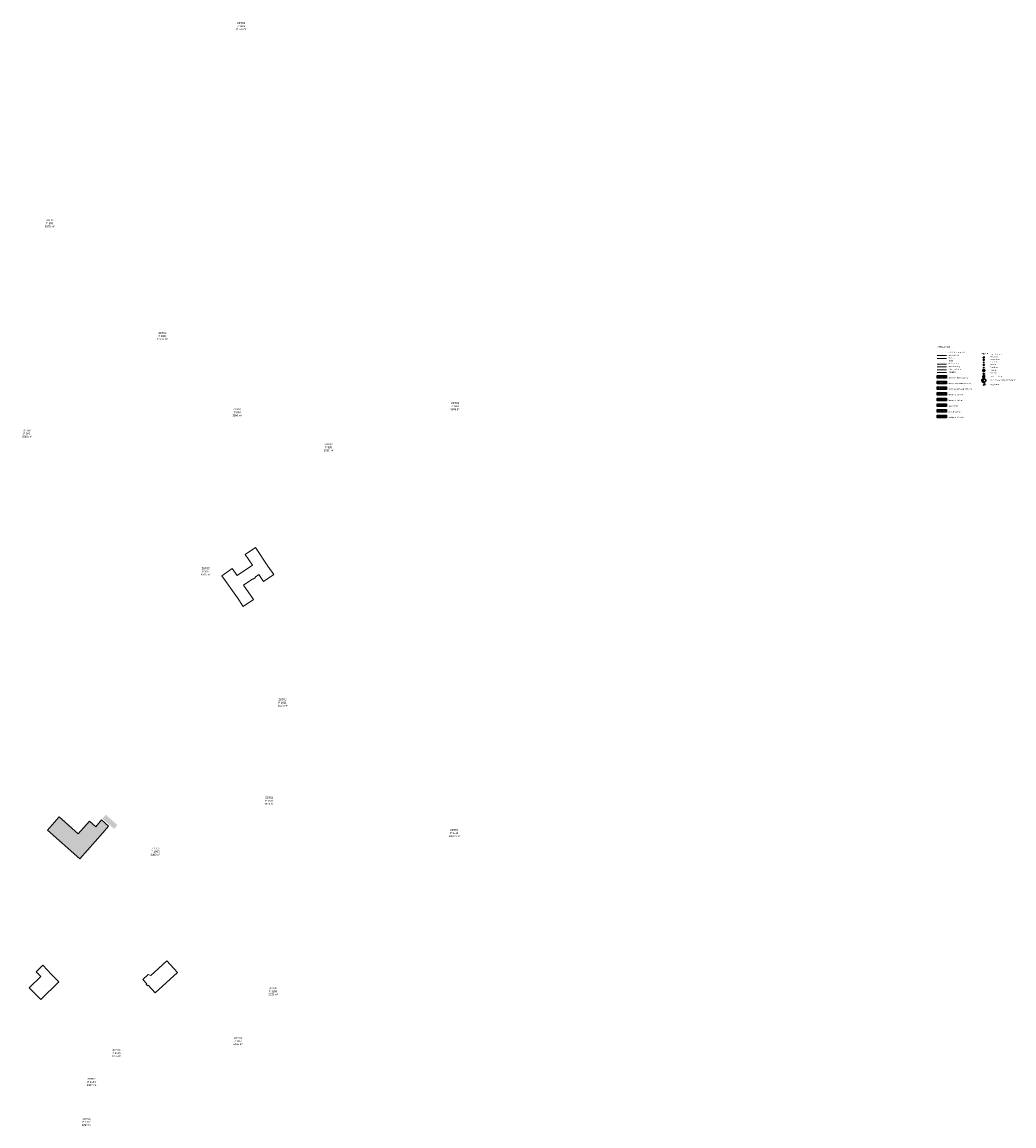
# Model space of a CAD drawing. Header units: metres. Extents: x 102852 to 106916, y 385458 to 392749.
# Tile 58 of 59: x 105021 to 105502, y 387992 to 388528. Entities that reach past the tile are written whole.
import ezdxf
from ezdxf.enums import TextEntityAlignment as Align

# ---------------------------------------------------------------- set-up
doc = ezdxf.new("R2010")
doc.units = ezdxf.units.M
for name, color, linetype, lineweight in [('0-BEBOUWING', 7, 'Continuous', 30), ('0-BEPLANTING', 14, 'Continuous', 30), ('0-GRAS OM SPORTVELDEN', 2, 'Continuous', 30), ('0-GRAS SPORTVELDEN', 3, 'Continuous', 30), ('0-KUNSTGRAS SPORTVELDEN', 152, 'Continuous', 30), ('0-SPEELTUIN', 7, 'Continuous', 30), ('0-VERHARDING', 5, 'Continuous', 30), ('B-WE-GR-BOOM-S', 90, 'Continuous', 30), ('B-WE-GR-GROND-S', 32, 'Continuous', 30), ('B-WE-GR-STRUIK-G', 90, 'Continuous', 13), ('B-WE-IE-GEBOUW-G', 10, 'Continuous', 0), ('B-WE-IE-MEUBILAIR_WEGMEUBILAIR-S', 7, 'Continuous', 30), ('B-WE-IE-OV-LICHTMAST-S', 40, 'Continuous', 30), ('B-WE-IE-TERREINAFSCHEIDING_KUNSTMATIG_HEKWERK-G', 6, 'Continuous', 0), ('B-WE-KG-GRENS-T18', 10, 'Continuous', 13), ('B-WE-KL-DATA_CAI_KAST-S', 90, 'Continuous', 30), ('B-WE-KL-WATER_BRANDLEIDING_BRANDHYDRANT-S', 150, 'Continuous', 30), ('B-WE-OG-TOPOGRAFIE_BEBOUWING-G', 8, 'Continuous', 13), ('B-WE-RI-HWA_KOLK_STRAATKOLK-S', 150, 'Continuous', 30), ('B-WE-RI-INSPECTIEPUT_ALGEMEEN-S', 7, 'Continuous', 30), ('B-WE-VH-KANTVERHARDING-G', 60, 'Continuous', 13), ('B-WE-VH-MATERIAALGRENS-G', 31, 'Continuous', 13), ('B-WE-VV-MARKERING-G', 7, 'Continuous', 13), ('X-XX-AL-LEGENDA-T35', 50, 'Continuous', 30), ('X-XX-AL-TEKST_ALGEMEEN-T', 1, 'Continuous', 13), ('X-XX-AL-VERWIJZING-G', 7, 'Continuous', 13)]:
    doc.layers.add(name, color=color, linetype=linetype, lineweight=lineweight)
doc.styles.add('NLCS-ISO', font='NLCS-ISO.ttf')
doc.styles.add('NLCS-ISO-M200-T25', font='NLCS-ISO.ttf', dxfattribs={"height": 0.5})
doc.styles.add('NLCS-ISO-M200-T35', font='NLCS-ISO.ttf', dxfattribs={"height": 0.7})
doc.styles.add('NLCS-ISO-T25', font='NLCS-ISO.ttf')
doc.styles.add('NLCS_25', font='NLCS-ISO.ttf', dxfattribs={"height": 2.5})
doc.styles.add('Style-Arial', font='arial.ttf')
pattern_1 = [(45, (2338.10006, 2828.8139), (-0.4490128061, 0.4490128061), [])]

# ---------------------------------------------------------------- blocks, each defined once
blk = doc.blocks.new('kadata_1')
at = {"layer": 'B-WE-OG-TOPOGRAFIE_BEBOUWING-G', "flags": 128}
for points in [[(105140.37, 388264.01), (105134.254, 388272.972), (105129.298, 388269.59), (105132.798, 388264.461), (105125.364, 388259.388), (105123.065, 388262.757), (105118.044, 388259.331), (105125.53, 388248.55), (105128.37, 388244.431), (105133.32, 388247.86), (105128.55, 388254.731), (105132.99, 388257.76), (105133.12, 388257.58), (105134.311, 388258.44), (105134.181, 388258.61), (105135.95, 388259.85), (105138.28, 388256.48), (105143.22, 388259.9), (105140.37, 388264.01)], [(105063.072, 388137.792), (105059.659, 388140.796), (105056.804, 388137.552), (105053.776, 388140.217), (105048.358, 388134.061), (105039.024, 388142.277), (105033.349, 388135.83)], [(105033.349, 388135.83), (105049.124, 388121.946)], [(105049.124, 388121.946), (105060.217, 388134.548), (105063.072, 388137.792)], [(105035.44, 388065.89), (105031.078, 388070.338), (105027.866, 388067.188), (105030.106, 388064.904), (105024.508, 388059.414), (105026.63, 388057.25), (105030.13, 388053.681), (105038.94, 388062.321), (105035.44, 388065.89)], [(105096.49, 388066.771), (105091.31, 388072.401), (105083.6, 388065.381), (105082.31, 388065.791), (105079.67, 388063.371), (105081.61, 388061.271), (105081.36, 388061.021), (105082.03, 388060.321), (105082.28, 388060.571), (105085.72, 388056.941), (105096.49, 388066.771)]]:
    blk.add_lwpolyline(points, dxfattribs=at)
at = {"layer": 'B-WE-KG-GRENS-T18', "char_height": 0.9, "attachment_point": 5, "style": 'NLCS-ISO-T25'}
for s, insert in [('\\fArial|b0|i0|c00|p39;ZDT02\\PP 1046\\P21735 m²', (105127.338, 388526.007)), ('\\fArial|b0|i0|c00|p39;ZDT02\\PP 995\\P5375 m²', (105034.47, 388430.33)), ('\\fArial|b0|i0|c00|p39;ZDT02\\PP 1000\\P12390 m²', (105089.185, 388375.615)), ('\\fArial|b0|i0|c00|p39;ZDT02\\PP 1043\\P3995 m²', (105231.149, 388341.603)), ('\\fArial|b0|i0|c00|p39;ZDT02\\PP 999\\P3960 m²', (105125.416, 388338.645)), ('\\fArial|b0|i0|c00|p39;ZDT02\\PP 996\\P5340 m²', (105023.379, 388328.294)), ('\\fArial|b0|i0|c00|p39;ZDT02\\PP 998\\P3860 m²', (105169.779, 388321.639)), ('\\fArial|b0|i0|c00|p39;ZDT02\\PP 997\\P4335 m²', (105110.11, 388261.397)), ('\\fArial|b0|i0|c00|p39;ZDT02\\PP 1031\\P2650 m²', (105147.416, 388197.721)), ('\\fArial|b0|i0|c00|p39;ZDT02\\PP 1032\\P3440 m²', (105140.943, 388150.1)), ('\\fArial|b0|i0|c00|p39;ZDT02\\PP 1162\\P16040 m²', (105230.689, 388134.474)), ('\\fArial|b0|i0|c00|p39;ZDT02\\PP 1563\\P3463 m²', (105085.766, 388125.456)), ('\\fArial|b0|i0|c00|p39;ZDT02\\PP 1158\\P2805 m²', (105142.791, 388057.682)), ('\\fArial|b0|i0|c00|p39;ZDT02\\PP 1157\\P5365 m²', (105125.862, 388033.497)), ('\\fArial|b0|i0|c00|p39;ZDT02\\PP 1155\\P1375 m²', (105066.851, 388027.693)), ('\\fArial|b0|i0|c00|p39;ZDT02\\PP 1154\\P1307 m²', (105054.759, 388013.665)), ('\\fArial|b0|i0|c00|p39;ZDT02\\PP 1153\\P1290 m²', (105052.341, 387994.318))]:
    blk.add_mtext(s, dxfattribs=dict(at, insert=insert))
blk = doc.blocks.new('kadata_2')
at = {"layer": 'B-WE-OG-TOPOGRAFIE_BEBOUWING-G', "flags": 128}
for points in [[(105140.37, 388264.01), (105134.254, 388272.972), (105129.298, 388269.59), (105132.798, 388264.461), (105125.364, 388259.388), (105123.065, 388262.757), (105118.044, 388259.331), (105125.53, 388248.55), (105128.37, 388244.431), (105133.32, 388247.86), (105128.55, 388254.731), (105132.99, 388257.76), (105133.12, 388257.58), (105134.311, 388258.44), (105134.181, 388258.61), (105135.95, 388259.85), (105138.28, 388256.48), (105143.22, 388259.9), (105140.37, 388264.01)], [(105063.072, 388137.792), (105059.659, 388140.796), (105056.804, 388137.552), (105053.776, 388140.217), (105048.358, 388134.061), (105039.024, 388142.277), (105033.349, 388135.83)], [(105033.349, 388135.83), (105049.124, 388121.946)], [(105049.124, 388121.946), (105060.217, 388134.548), (105063.072, 388137.792)], [(105035.44, 388065.89), (105031.078, 388070.338), (105027.866, 388067.188), (105030.106, 388064.904), (105024.508, 388059.414), (105026.63, 388057.25), (105030.13, 388053.681), (105038.94, 388062.321), (105035.44, 388065.89)], [(105096.49, 388066.771), (105091.31, 388072.401), (105083.6, 388065.381), (105082.31, 388065.791), (105079.67, 388063.371), (105081.61, 388061.271), (105081.36, 388061.021), (105082.03, 388060.321), (105082.28, 388060.571), (105085.72, 388056.941), (105096.49, 388066.771)]]:
    blk.add_lwpolyline(points, dxfattribs=at)
at = {"layer": 'B-WE-KG-GRENS-T18', "char_height": 0.9, "attachment_point": 5, "style": 'NLCS-ISO-T25'}
for s, insert in [('\\fArial|b0|i0|c00|p39;ZDT02\\PP 1046\\P21735 m²', (105127.338, 388526.007)), ('\\fArial|b0|i0|c00|p39;ZDT02\\PP 995\\P5375 m²', (105034.47, 388430.33)), ('\\fArial|b0|i0|c00|p39;ZDT02\\PP 1000\\P12390 m²', (105089.185, 388375.615)), ('\\fArial|b0|i0|c00|p39;ZDT02\\PP 1043\\P3995 m²', (105231.149, 388341.603)), ('\\fArial|b0|i0|c00|p39;ZDT02\\PP 999\\P3960 m²', (105125.416, 388338.645)), ('\\fArial|b0|i0|c00|p39;ZDT02\\PP 996\\P5340 m²', (105023.379, 388328.294)), ('\\fArial|b0|i0|c00|p39;ZDT02\\PP 998\\P3860 m²', (105169.779, 388321.639)), ('\\fArial|b0|i0|c00|p39;ZDT02\\PP 997\\P4335 m²', (105110.11, 388261.397)), ('\\fArial|b0|i0|c00|p39;ZDT02\\PP 1031\\P2650 m²', (105147.416, 388197.721)), ('\\fArial|b0|i0|c00|p39;ZDT02\\PP 1032\\P3440 m²', (105140.943, 388150.1)), ('\\fArial|b0|i0|c00|p39;ZDT02\\PP 1162\\P16040 m²', (105230.689, 388134.474)), ('\\fArial|b0|i0|c00|p39;ZDT02\\PP 1563\\P3463 m²', (105085.766, 388125.456)), ('\\fArial|b0|i0|c00|p39;ZDT02\\PP 1158\\P2805 m²', (105142.791, 388057.682)), ('\\fArial|b0|i0|c00|p39;ZDT02\\PP 1157\\P5365 m²', (105125.862, 388033.497)), ('\\fArial|b0|i0|c00|p39;ZDT02\\PP 1155\\P1375 m²', (105066.851, 388027.693)), ('\\fArial|b0|i0|c00|p39;ZDT02\\PP 1154\\P1307 m²', (105054.759, 388013.665)), ('\\fArial|b0|i0|c00|p39;ZDT02\\PP 1153\\P1290 m²', (105052.341, 387994.318))]:
    blk.add_mtext(s, dxfattribs=dict(at, insert=insert))
blk = doc.blocks.new('SIE-WEG_PAAL_VAST')
blk.add_hatch(color=256).paths.add_polyline_path([(-0.4, -0.4), (-0.4, 0.4), (0.4, 0.4), (0.4, -0.4)])
blk.add_circle((0, 0), 0.75)
blk.add_3dface([(0.4, 0.4), (-0.4, 0.4), (-0.4, -0.4), (0.4, -0.4)])
at = {"style": 'NLCS-ISO'}
blk.add_attdef('TYPE', (0, 0), '', height=1.75, dxfattribs=at)
blk = doc.blocks.new('B-SIE-WEG_LICHTMAST-SO')
at = {"ltscale": 0.1}
for p, q in [((-1.1, 0.6), (-2.2, 1.3)), ((0, 1.3), (0, 2.5)), ((1.1, 0.6), (2.2, 1.3)), ((-1.1, -0.6), (-2.2, -1.3)), ((0, -1.3), (0, -2.5)), ((1.1, -0.6), (2.2, -1.3))]:
    blk.add_line(p, q, dxfattribs=at)
at = {"flags": 128}
for points in [[(-1.2, 0.5), (1.2, 0.5)], [(-1.2, -0.5), (1.2, -0.5)]]:
    blk.add_lwpolyline(points, dxfattribs=at)
at = {"ltscale": 0.1}
blk.add_circle((0, 0), 1.27, dxfattribs=at)
at = {"style": 'NLCS-ISO'}
blk.add_attdef('TYPE', text='', height=1.8, dxfattribs=at).set_placement((0, 2.5), align=Align.BOTTOM_CENTER)
blk = doc.blocks.new('SIE-WEG_VERKEERSBORD_ROND')
for p, q in [((-1.1, 0.5), (1.1, 0.5)), ((-1.1, -0.5), (1.1, -0.5))]:
    blk.add_line(p, q)
blk.add_circle((0, 0), 1.25)
blk = doc.blocks.new('SIE-WEG_AFVALBAK_TYPE_02')
at = {"linetype": 'Continuous'}
for p, q in [((1.6, -0.4), (-1.6, -0.4)), ((-1.3, -0.8), (-1.6, -0.4)), ((-1.3, -1), (-1.6, -1.7)), ((1.6, -1.7), (-1.6, -1.7)), ((1.3, -0.8), (-1.3, -0.8)), ((-1.3, -1), (-1.3, -0.8)), ((1.3, -1), (-1.3, -1)), ((-1.2, -1.2), (-1.3, -1.5)), ((1.3, -1.5), (-1.3, -1.5)), ((1.2, -1.2), (-1.2, -1.2)), ((1.2, -1.2), (1.3, -1.5)), ((1.3, -0.8), (1.6, -0.4)), ((1.3, -1), (1.3, -0.8)), ((1.3, -1), (1.6, -1.7))]:
    blk.add_line(p, q, dxfattribs=at)
for p, q in [((-1.6, -0.4), (-1.6, -1.7)), ((1.6, -0.4), (1.6, -1.7))]:
    blk.add_line(p, q)
blk.add_circle((0, 0), 0.354, dxfattribs=at)
blk = doc.blocks.new('SKL-WATER_BRANDHYDRANT-SO')
blk.add_ellipse((0, 0), major_axis=(-1.02, 0), ratio=0.685994)
at = {"style": 'NLCS-ISO'}
blk.add_text('BR', height=0.562, dxfattribs=at).set_placement((-0.4, -0.2))
blk = doc.blocks.new('B-SRI-PUT_VWA-SO')
at = {"lineweight": 0}
blk.add_circle((0, 0), 2, dxfattribs=at)
blk.add_3dface([(-2, 2), (2, 2), (2, -2), (-2, -2)])
blk.add_3dface([(2, -2), (2, 2), (-2, 2), (-2, -2)], dxfattribs=at)
blk = doc.blocks.new('Straatkolk 300x450')
at = {"layer": 'B-WE-RI-HWA_KOLK_STRAATKOLK-S'}
for p, q in [((-1.1, -0.7), (1.1, 0.8)), ((1.1, -0.7), (-1.1, 0.8))]:
    blk.add_line(p, q, dxfattribs=at)
blk.add_3dface([(-1.1, -0.7), (1.1, -0.7), (1.1, 0.8), (-1.1, 0.8)], dxfattribs=at)
blk = doc.blocks.new('SKL-DATA_TERREINKAST-SO')
for q in [(-0.8, 0.8), (0.8, 0.8)]:
    blk.add_line((0, -0.8), q)
blk.add_3dface([(2.5, 1.4), (-2.5, 1.4), (-2.5, -1.4), (2.5, -1.4)])
at = {"style": 'NLCS-ISO'}
blk.add_attdef('TYPE', text='', height=1.75, dxfattribs=at).set_placement((-0.2, 3.4), align=Align.MIDDLE_CENTER)
blk = doc.blocks.new('opmerking')
at = {"layer": 'X-XX-AL-TEKST_ALGEMEEN-T'}
for p, q in [((-0.4, 1.5), (0, 0)), ((0.4, 1.5), (-0.4, 1.5)), ((0.4, 1.5), (0, 0))]:
    blk.add_line(p, q, dxfattribs=at)
blk = doc.blocks.new('opmerkingen')
at = {"layer": 'B-WE-GR-GROND-S'}
blk.add_blockref('opmerking', (0, 0), dxfattribs=at)
at = {"layer": 'X-XX-AL-TEKST_ALGEMEEN-T', "color": 7, "style": 'NLCS-ISO-M200-T25'}
blk.add_attdef('OPMERKINGEN', (0, 0), '', height=1.8, dxfattribs=at)
blk = doc.blocks.new('SIE-WEG_VLAGGEMAST')
blk.add_hatch(color=256).paths.add_polyline_path([(0.8, 0, 1), (-0.8, 0, 1)])
for p, q in [((0.5, 0.7), (1.7, 2.3)), ((2.8, 1), (3.3, 1.6))]:
    blk.add_line(p, q)
blk.add_circle((0, 0), 0.8)
for points in [[(1.3, 1.7), (1.4, 1.7), (1.6, 1.7), (1.8, 1.6), (1.9, 1.4), (2.2, 1.3), (2.5, 1.3), (2.8, 1.2), (2.8, 1)], [(1.7, 2.3), (1.9, 2.3), (2, 2.3), (2.2, 2.2), (2.3, 2), (2.7, 1.9), (3, 1.8), (3.2, 1.8), (3.3, 1.6)]]:
    blk.add_spline(points, degree=3)

msp = doc.modelspace()

# ---------------------------------------------------------------- hatches: boundary and pattern name
at = {"layer": '0-BEBOUWING', "true_color": 0x636466, "extrusion": (0, 0, -1)}
msp.add_hatch(color=251, dxfattribs=at).paths.add_polyline_path([(-105469.56, 388344.18), (-105469.56, 388345.55), (-105465.06, 388345.55), (-105465.06, 388344.18)])
at = {"layer": '0-BEBOUWING', "true_color": 0x939598, "extrusion": (0, 0, -1)}
msp.add_hatch(color=252, dxfattribs=at).paths.add_polyline_path([(-105469.57, 388335.93), (-105469.57, 388337.31), (-105465.07, 388337.31), (-105465.07, 388335.93)])
at = {"layer": '0-BEBOUWING', "ltscale": 0.2, "true_color": 0x636466}
for points in [[(105062.8, 388137.55), (105059.69, 388140.28), (105059.23, 388140.71), (105056.62, 388137.68), (105053.78, 388140.14), (105048.38, 388133.98), (105039.01, 388142.26), (105033.35, 388135.83), (105049.12, 388121.95), (105057.47, 388131.47), (105055.2, 388138.91), (105053.78, 388140.14), (105042.74, 388127.57), (105049.12, 388121.95)], [(105061.67, 388143.34), (105060.05, 388141.45), (105065.74, 388136.46), (105067.35, 388138.35)]]:
    msp.add_hatch(color=251, dxfattribs=at).paths.add_polyline_path(points)
at = {"layer": '0-BEPLANTING'}
h = msp.add_hatch(dxfattribs=at)
h.set_pattern_fill('ANSI31', color=256, scale=0.01, pattern_type=2)
h.set_pattern_definition([(45, (2338.10174, 2826.0656), (-0.4490128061, 0.4490128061), [])])
h.paths.add_polyline_path([(105465.06, 388346.93), (105465.06, 388348.3), (105469.56, 388348.3), (105469.56, 388346.93)])
at = {"layer": '0-GRAS OM SPORTVELDEN'}
h = msp.add_hatch(dxfattribs=at)
h.set_pattern_fill('ANSI31', color=256, scale=0.01, pattern_type=2)
h.set_pattern_definition(pattern_1)
h.paths.add_polyline_path([(105465.06, 388352.42), (105465.06, 388353.8), (105469.56, 388353.8), (105469.56, 388352.42)])
at = {"layer": '0-GRAS SPORTVELDEN', "true_color": 0x58ba48}
h = msp.add_hatch(dxfattribs=at)
h.set_pattern_fill('ANSI31', color=85, scale=0.01, pattern_type=2)
h.set_pattern_definition(pattern_1)
h.paths.add_polyline_path([(105465.06, 388355.17), (105465.06, 388356.55), (105469.56, 388356.55), (105469.56, 388355.17)])
at = {"layer": '0-KUNSTGRAS SPORTVELDEN'}
h = msp.add_hatch(dxfattribs=at)
h.set_pattern_fill('ANSI31', color=256, scale=0.01, pattern_type=2)
h.set_pattern_definition([(45, (2338.10174, 2826.0656), (-0.4490128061, 0.4490128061), [])])
h.paths.add_polyline_path([(105465.06, 388349.68), (105465.06, 388351.05), (105469.56, 388351.05), (105469.56, 388349.68)])
at = {"layer": '0-SPEELTUIN'}
h = msp.add_hatch(dxfattribs=at)
h.set_pattern_fill('ANSI31', color=6, scale=0.01, pattern_type=2)
h.set_pattern_definition([(45, (2338.1068, 2817.82074), (-0.4490128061, 0.4490128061), [])])
h.paths.add_polyline_path([(105465.07, 388338.68), (105465.07, 388340.06), (105469.57, 388340.06), (105469.57, 388338.68)])
at = {"layer": '0-VERHARDING', "true_color": 0x136734, "extrusion": (0, 0, -1)}
msp.add_hatch(color=116, dxfattribs=at).paths.add_polyline_path([(-105469.56, 388341.43), (-105469.56, 388342.8), (-105465.06, 388342.8), (-105465.07, 388341.43)])

# ---------------------------------------------------------------- linework, layer by layer
for points in [[(105465.06, 388355.17), (105465.06, 388356.55), (105469.56, 388356.55), (105469.56, 388355.17)], [(105465.06, 388352.42), (105465.06, 388353.8), (105469.56, 388353.8), (105469.56, 388352.42)], [(105465.06, 388349.68), (105465.06, 388351.05), (105469.56, 388351.05), (105469.56, 388349.68)], [(105465.06, 388346.93), (105465.06, 388348.3), (105469.56, 388348.3), (105469.56, 388346.93)], [(105465.06, 388344.18), (105465.06, 388345.55), (105469.56, 388345.55), (105469.56, 388344.18)], [(105465.07, 388341.43), (105465.06, 388342.8), (105469.56, 388342.8), (105469.56, 388341.43)], [(105465.07, 388338.68), (105465.07, 388340.06), (105469.57, 388340.06), (105469.57, 388338.68)], [(105465.07, 388335.93), (105465.07, 388337.31), (105469.57, 388337.31), (105469.57, 388335.93)]]:
    msp.add_3dface(points)
at = {"layer": 'B-WE-GR-BOOM-S', "linetype": 'Continuous', "flags": 128}
msp.add_lwpolyline([(105488.13, 388354.76), (105488.09, 388354.85), (105488.03, 388354.87), (105487.98, 388354.97), (105487.84, 388355), (105487.76, 388354.97), (105487.81, 388354.91), (105487.8, 388354.82), (105487.63, 388354.86), (105487.66, 388354.92), (105487.63, 388355), (105487.56, 388354.98), (105487.49, 388355), (105487.36, 388354.99), (105487.29, 388354.96), (105487.2, 388354.97), (105487.08, 388354.88), (105487.17, 388354.84), (105487.19, 388354.79), (105487.27, 388354.75), (105487.19, 388354.64), (105487.08, 388354.61), (105487.01, 388354.68), (105487.07, 388354.7), (105487.01, 388354.83), (105486.86, 388354.75), (105486.79, 388354.66), (105486.83, 388354.63), (105486.79, 388354.56), (105486.7, 388354.53), (105486.65, 388354.47), (105486.59, 388354.3), (105486.81, 388354.24), (105486.85, 388354.17), (105486.79, 388354.12), (105486.69, 388354.12), (105486.67, 388354.17), (105486.57, 388354.14), (105486.64, 388354.03), (105486.6, 388353.98), (105486.65, 388353.95), (105486.61, 388353.86), (105486.68, 388353.82), (105486.65, 388353.75), (105486.7, 388353.74), (105486.73, 388353.72), (105486.67, 388353.64), (105486.8, 388353.52), (105486.86, 388353.57), (105486.9, 388353.67), (105486.86, 388353.71), (105486.91, 388353.83), (105486.96, 388353.79), (105487.03, 388353.71), (105487.09, 388353.66), (105487.03, 388353.5), (105486.91, 388353.47), (105486.86, 388353.38), (105486.92, 388353.31), (105487.02, 388353.28), (105487.04, 388353.26), (105487.05, 388353.23), (105487.12, 388353.31), (105487.22, 388353.31), (105487.27, 388353.28), (105487.25, 388353.21), (105487.25, 388353.14), (105487.36, 388353.11), (105487.47, 388353.12), (105487.49, 388353.07), (105487.54, 388353.13), (105487.61, 388353.16), (105487.58, 388353.26), (105487.64, 388353.28), (105487.74, 388353.26), (105487.76, 388353.14), (105487.82, 388353.15), (105487.88, 388353.11), (105488, 388353.21), (105488.06, 388353.19), (105488.05, 388353.23), (105488.12, 388353.26), (105488.07, 388353.31), (105488.01, 388353.33), (105488.1, 388353.41), (105488.11, 388353.47), (105488.22, 388353.49), (105488.3, 388353.45), (105488.35, 388353.5), (105488.34, 388353.53), (105488.41, 388353.53), (105488.41, 388353.58), (105488.48, 388353.61), (105488.48, 388353.65), (105488.41, 388353.65), (105488.5, 388353.74), (105488.44, 388353.78), (105488.51, 388353.75), (105488.54, 388353.81), (105488.5, 388353.88), (105488.56, 388353.97), (105488.52, 388354.01), (105488.44, 388354.01), (105488.34, 388354.08), (105488.41, 388354.12), (105488.46, 388354.23), (105488.5, 388354.18), (105488.56, 388354.2), (105488.52, 388354.35), (105488.53, 388354.44), (105488.49, 388354.45), (105488.42, 388354.59), (105488.35, 388354.66), (105488.26, 388354.58), (105488.32, 388354.55), (105488.37, 388354.42), (105488.3, 388354.4), (105488.25, 388354.49), (105488.19, 388354.47), (105488.12, 388354.52), (105488.04, 388354.56), (105488.08, 388354.6), (105488.05, 388354.65), (105488.09, 388354.7), (105488.16, 388354.67), (105488.22, 388354.71)], close=True, dxfattribs=at)
at = {"layer": 'B-WE-GR-BOOM-S'}
msp.add_circle((105487.59, 388354.06), 0.03, dxfattribs=at)
at = {"layer": 'B-WE-GR-STRUIK-G'}
msp.add_line((105469.55, 388362.04), (105465.05, 388362.04), dxfattribs=at)
at = {"layer": 'B-WE-IE-GEBOUW-G'}
msp.add_line((105469.55, 388366.16), (105465.05, 388366.16), dxfattribs=at)
at = {"layer": 'B-WE-IE-TERREINAFSCHEIDING_KUNSTMATIG_HEKWERK-G'}
msp.add_line((105469.55, 388364.79), (105465.05, 388364.79), dxfattribs=at)
at = {"layer": 'B-WE-VH-KANTVERHARDING-G'}
msp.add_line((105469.55, 388360.67), (105465.05, 388360.67), dxfattribs=at)
at = {"layer": 'B-WE-VH-MATERIAALGRENS-G'}
msp.add_line((105469.55, 388359.29), (105465.05, 388359.29), dxfattribs=at)
at = {"layer": 'B-WE-VV-MARKERING-G'}
msp.add_line((105469.55, 388357.92), (105465.05, 388357.92), dxfattribs=at)

# ---------------------------------------------------------------- block references
at = {"layer": 'B-WE-IE-MEUBILAIR_WEGMEUBILAIR-S', "xscale": 0.2, "yscale": 0.2, "zscale": 0.2, "rotation": 360}
for name, p in [('SIE-WEG_VERKEERSBORD_ROND', (105487.59, 388364.09)), ('SIE-WEG_PAAL_VAST', (105487.59, 388362.86)), ('SIE-WEG_AFVALBAK_TYPE_02', (105487.58, 388357.49)), ('SIE-WEG_VLAGGEMAST', (105487.66, 388351.91))]:
    msp.add_blockref(name, p, dxfattribs=at)
at = {"layer": 'B-WE-IE-OV-LICHTMAST-S', "xscale": 0.2, "yscale": 0.2, "zscale": 0.2, "rotation": 360}
msp.add_blockref('B-SIE-WEG_LICHTMAST-SO', (105487.59, 388361.61), dxfattribs=at)
at = {"layer": 'B-WE-KL-DATA_CAI_KAST-S', "xscale": 0.2, "yscale": 0.2, "zscale": 0.2, "rotation": 360}
msp.add_blockref('SKL-DATA_TERREINKAST-SO', (105487.58, 388358.87), dxfattribs=at)
at = {"layer": 'B-WE-KL-WATER_BRANDLEIDING_BRANDHYDRANT-S', "xscale": 0.2, "yscale": 0.2, "zscale": 0.2, "rotation": 360}
msp.add_blockref('SKL-WATER_BRANDHYDRANT-SO', (105487.61, 388360.22), dxfattribs=at)
at = {"layer": 'B-WE-RI-HWA_KOLK_STRAATKOLK-S', "xscale": 0.2, "yscale": 0.2, "zscale": 0.2, "rotation": 360}
msp.add_blockref('Straatkolk 300x450', (105487.59, 388365.23), dxfattribs=at)
at = {"layer": 'B-WE-RI-INSPECTIEPUT_ALGEMEEN-S', "xscale": 0.2, "yscale": 0.2, "zscale": 0.2, "rotation": 360}
msp.add_blockref('B-SRI-PUT_VWA-SO', (105487.57, 388355.92), dxfattribs=at)
at = {"layer": 'X-XX-AL-TEKST_ALGEMEEN-T', "xscale": 0.2, "yscale": 0.2, "zscale": 0.2, "rotation": 360}
msp.add_blockref('opmerkingen', (105487.58, 388366.62), dxfattribs=at)
at = {"layer": 'X-XX-AL-VERWIJZING-G', "rotation": 360}
for name in ['kadata_1', 'kadata_2']:
    msp.add_blockref(name, (0, 0), dxfattribs=at)

# ---------------------------------------------------------------- texts
at = {"layer": 'X-XX-AL-LEGENDA-T35', "color": 7, "style": 'NLCS-ISO-M200-T35'}
msp.add_text('VERKLARING:', height=0.7, dxfattribs=at).set_placement((105465.05, 388370.02))
at = {"layer": 'X-XX-AL-TEKST_ALGEMEEN-T', "color": 7}
for s, style, p in [('Gebouwcontour', 'NLCS_25', (105470.43, 388366.16)), ('Kadastrale ondergrond', 'NLCS_25', (105470.43, 388367.54)), ('Hekwerk', 'NLCS_25', (105470.43, 388364.79)), ('Raster', 'NLCS_25', (105470.43, 388363.42)), ('opmerking', 'NLCS_25', (105486.25, 388367.12)), ('Verkeersbord', 'NLCS_25', (105490.7, 388364.09)), ('Tekst algemeen', 'NLCS_25', (105490.69, 388366.6)), ('Straatkolk', 'NLCS_25', (105490.7, 388365.23)), ('Paal vast', 'NLCS_25', (105490.7, 388362.86)), ('Struiken/haag', 'NLCS_25', (105470.43, 388362.04)), ('Kant verharding', 'NLCS_25', (105470.43, 388360.67)), ('Materiaalscheiding', 'NLCS_25', (105470.43, 388359.29)), ('Markering', 'NLCS_25', (105470.43, 388357.92)), ('Afvalbak', 'NLCS_25', (105490.7, 388357.49)), ('Regelkast', 'NLCS_25', (105490.69, 388358.88)), ('Lichtmast', 'NLCS_25', (105490.7, 388361.61)), ('Brandkraan', 'NLCS_25', (105490.72, 388360.22)), ('Gras sportvelden (22212 m2)', 'NLCS_25', (105470.43, 388355.17)), ('Gras om sportvelden (8200 m2)', 'NLCS_25', (105470.44, 388352.42)), ('Inspectieput algemeen', 'NLCS_25', (105490.68, 388355.92)), ('Boom inclusief kroon/stamdiameter', 'NLCS_25', (105490.69, 388354.04)), ('Vlaggenmast', 'NLCS_25', (105490.77, 388351.91)), ('Kunstgras sportvelden (7586 m2)', 'NLCS_25', (105470.44, 388349.68)), ('Beplanting (5791 m2) ', 'NLCS_25', (105470.44, 388346.93)), ('Bebouwing (1223 m2)', 'NLCS_25', (105470.44, 388344.18)), ('Haag (71 m2)', 'NLCS_25', (105470.44, 388341.43)), ('Verharding (2596 m2)', 'NLCS_25', (105470.45, 388335.93)), ('Speeltuin (129 m2)', 'Style-Arial', (105470.44, 388338.68))]:
    msp.add_text(s, height=0.5, dxfattribs=dict(at, style=style)).set_placement(p)

doc.saveas('drawing.dxf')
